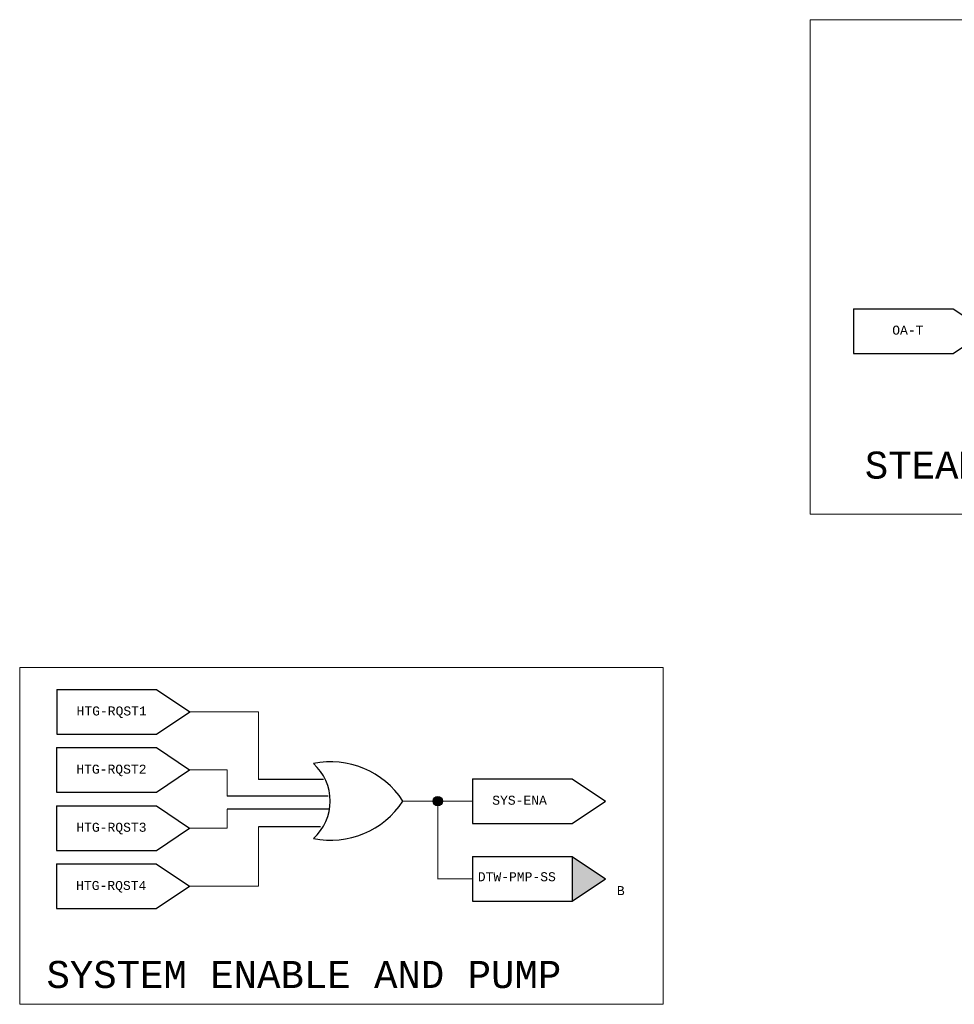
# Model space of a CAD drawing. Header units: inches. Extents: x 2.9 to 32.2, y 0.5 to 18.4.
# Tile 1 of 3: x 2.9 to 13.2, y 7.5 to 18.4. Entities that reach past the tile are written whole.
import ezdxf

# ---------------------------------------------------------------- set-up
doc = ezdxf.new("R2010")
doc.units = ezdxf.units.IN
doc.header["$MEASUREMENT"] = 0
for name, color, linetype, lineweight in [('M-ANNO-SYMB', 6, 'Continuous', 30), ('M-ANNO-TEXT', 2, 'Continuous', 30), ('M-DIAG-GRPH', 6, 'Continuous', 13)]:
    doc.layers.add(name, color=color, linetype=linetype, lineweight=lineweight)
doc.styles.add('CONTROLTXT', font='monotxt.shx')

msp = doc.modelspace()

# ---------------------------------------------------------------- hatches: boundary and pattern name
at = {"layer": 'M-ANNO-SYMB'}
for points in [[(7.569, 9.757, 1), (7.466, 9.757, 1)], [(9.011, 8.646), (9.011, 9.142), (9.38, 8.894)]]:
    msp.add_hatch(color=256, dxfattribs=at).paths.add_polyline_path(points, flags=16)

# ---------------------------------------------------------------- linework, layer by layer
for p, q in [((12.13, 15.222), (13.237, 15.222)), ((12.13, 15.222), (12.13, 14.726)), ((13.237, 15.222), (13.606, 14.974)), ((13.237, 14.726), (13.606, 14.974)), ((12.13, 14.726), (13.237, 14.726)), ((3.291, 10.996), (4.399, 10.996)), ((3.291, 10.996), (3.291, 10.499)), ((4.399, 10.996), (4.768, 10.747)), ((4.399, 10.499), (4.768, 10.747)), ((3.291, 10.499), (4.399, 10.499)), ((3.289, 10.35), (3.289, 9.854)), ((3.289, 10.35), (4.396, 10.35)), ((4.396, 10.35), (4.765, 10.102)), ((4.396, 9.854), (4.765, 10.102)), ((6.25, 9.995), (5.529, 9.995)), ((7.904, 10.005), (9.011, 10.005)), ((7.904, 10.005), (7.904, 9.509)), ((9.011, 10.005), (9.38, 9.757)), ((3.289, 9.854), (4.396, 9.854)), ((6.303, 9.813), (5.183, 9.813)), ((9.011, 9.509), (9.38, 9.757)), ((3.289, 9.705), (4.396, 9.705)), ((3.289, 9.705), (3.289, 9.209)), ((4.396, 9.705), (4.765, 9.457)), ((6.307, 9.666), (5.183, 9.666)), ((7.904, 9.509), (9.011, 9.509)), ((4.396, 9.209), (4.765, 9.457)), ((6.219, 9.471), (5.529, 9.471)), ((3.289, 9.209), (4.396, 9.209)), ((7.904, 9.142), (9.011, 9.142)), ((7.904, 9.142), (7.904, 8.646)), ((9.011, 9.142), (9.011, 8.646)), ((9.011, 9.142), (9.38, 8.894)), ((3.287, 9.059), (3.287, 8.563)), ((3.287, 9.059), (4.394, 9.059)), ((4.394, 9.059), (4.763, 8.811)), ((9.011, 8.646), (9.38, 8.894)), ((4.394, 8.563), (4.763, 8.811)), ((7.904, 8.646), (9.011, 8.646)), ((3.287, 8.563), (4.394, 8.563))]:
    msp.add_line(p, q, dxfattribs=at)
msp.add_circle((7.518, 9.757), 0.0518, dxfattribs=at)
for centre, radius, start, end in [((6.331, 9.237), 0.955, 33.025, 101.623), ((5.77, 9.757), 0.555, 311.5983, 48.4017), ((6.331, 10.277), 0.955, 258.377, 326.975)]:
    msp.add_arc(centre, radius, start, end, dxfattribs=at)
at = {"layer": 'M-DIAG-GRPH'}
for p, q in [((4.768, 10.747), (5.529, 10.747)), ((5.529, 9.995), (5.529, 10.747)), ((5.183, 10.102), (4.765, 10.102)), ((5.183, 9.813), (5.183, 10.102)), ((7.131, 9.757), (7.904, 9.757)), ((7.518, 9.757), (7.518, 8.889)), ((5.183, 9.457), (5.183, 9.666)), ((5.183, 9.457), (4.763, 9.457)), ((5.529, 9.471), (5.529, 8.811)), ((7.904, 8.894), (7.518, 8.894)), ((4.763, 8.811), (5.529, 8.811))]:
    msp.add_line(p, q, dxfattribs=at)
for points in [[(11.649, 18.43), (20.665, 18.43), (20.665, 12.943), (11.649, 12.943)], [(2.88, 11.238), (10.018, 11.238), (10.018, 7.501), (2.88, 7.501)]]:
    msp.add_3dface(points, dxfattribs=at)

# ---------------------------------------------------------------- texts
at = {"layer": 'M-ANNO-TEXT', "attachment_point": 1, "style": 'CONTROLTXT'}
for s, insert, char_height, width in [('OA-T', (12.561, 15.034), 0.1, 0.3441), ('STEAM/HX VALVE CONTROL LOOP', (12.257, 13.636), 0.3, 8.01889), ('HTG-RQST1', (3.511, 10.807), 0.1, 0.3441), ('HTG-RQST2', (3.508, 10.161), 0.1, 0.3441), ('SYS-ENA', (8.123, 9.816), 0.1, 0.3441), ('HTG-RQST3', (3.508, 9.516), 0.1, 0.3441), ('DTW-PMP-SS', (7.963, 8.967), 0.1, 0.3441), ('HTG-RQST4', (3.506, 8.87), 0.1, 0.3441), ('B', (9.506, 8.813), 0.1, 0.1309), ('SYSTEM ENABLE AND PUMP', (3.177, 7.982), 0.3, 6.7351)]:
    msp.add_mtext(s, dxfattribs=dict(at, insert=insert, char_height=char_height, width=width))

doc.saveas('drawing.dxf')
